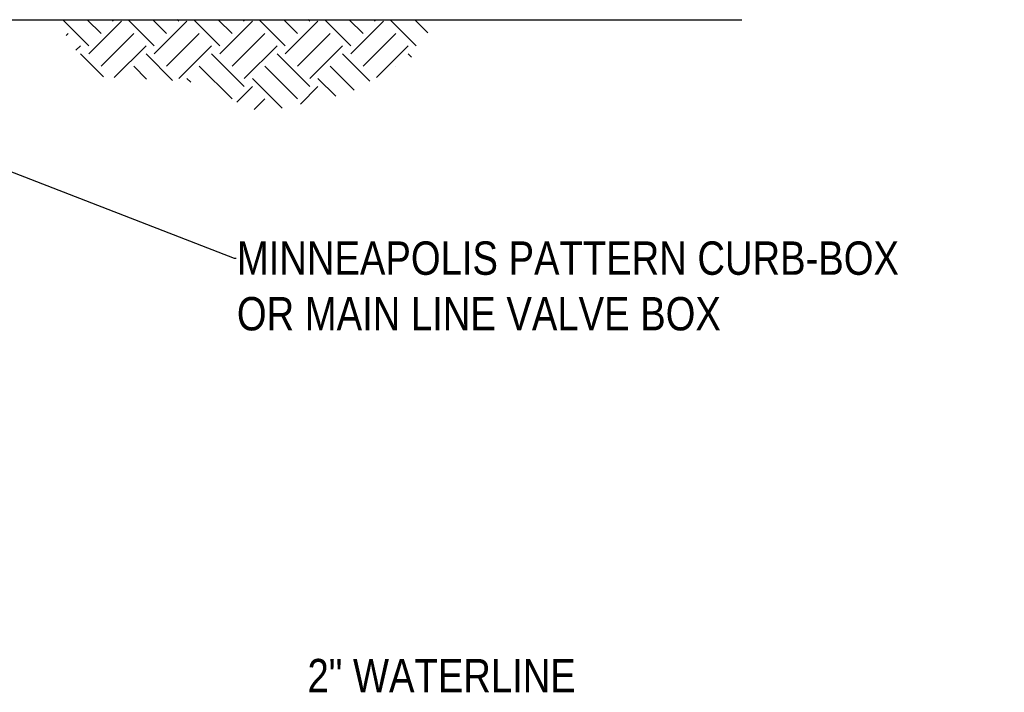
# Model space of a CAD drawing. Header units: inches. Extents: x -119 to 264, y -37 to 191.
# Tile 21 of 21: x 200 to 264, y 73 to 116. Entities that reach past the tile are written whole.
import ezdxf

# ---------------------------------------------------------------- set-up
doc = ezdxf.new("R2010")
doc.units = ezdxf.units.IN
doc.header["$MEASUREMENT"] = 0
doc.layers.add('DIMENSIONS', color=9, linetype='Continuous')
doc.layers.add('EARTH', color=42, linetype='Continuous')
doc.styles.add('style1', font='techl___.ttf', dxfattribs={"width": 0.8, "height": 2.75})
doc.styles.add('TECHNICAL', font='technic_.ttf')
doc.dimstyles.get("Standard").update_dxf_attribs({"dimscale": 8, "dimtxt": 2.75, "dimasz": 0.25, "dimexe": 0.18, "dimexo": 0.0625, "dimgap": 0.09, "dimtad": 0, "dimtih": 1, "dimtoh": 1, "dimdec": 0, "dimzin": 0, "dimdsep": 46, "dimtxsty": 'style1', "dimcen": 0.09, "dimadec": 0, "dimazin": 0, "dimtfac": 1, "dimtdec": 0, "dimtofl": 0, "dimtmove": 0, "dimatfit": 3, "dimfxl": 1, "dimtolj": 1, "dimtzin": 0, "dimarcsym": 0})

msp = doc.modelspace()

# ---------------------------------------------------------------- hatches: boundary and pattern name
at = {"layer": 'EARTH'}
h = msp.add_hatch(dxfattribs=at)
h.set_pattern_fill('EARTH', scale=12, angle=45, style=0)
h.set_pattern_definition([(45, (78.8038, -345.8494), (3e-16, 4.24264), [3, -3]), (45, (78.0083, -345.054), (3e-16, 4.24264), [3, -3]), (45, (77.2128, -344.2584), (3e-16, 4.24264), [3, -3]), (135, (77.2128, -343.728), (-4.24264, 7e-16), [3, -3]), (135, (78.0083, -342.9326), (-4.24264, 7e-16), [3, -3]), (135, (78.8038, -342.137), (-4.24264, 7e-16), [3, -3])])
h.paths.add_polyline_path([(225.424, 113.753), (227.007, 116.165), (202.323, 116.165), (204.807, 112.495), (210.945, 112.18), (215.666, 110.135), (221.332, 111.394)])
h.paths.add_polyline_path([(178.052, 114.068), (181.199, 116.165), (158.387, 116.165), (161.212, 110.922), (166.877, 112.495), (172.386, 111.708)])

# ---------------------------------------------------------------- linework, layer by layer
at = {"layer": 'EARTH', "color": 7}
msp.add_lwpolyline([(140.643, 116.165), (246.804, 116.165)], dxfattribs=at)

# ---------------------------------------------------------------- texts
at = {"layer": 'DIMENSIONS', "color": 7, "char_height": 2.16, "attachment_point": 1, "style": 'TECHNICAL'}
for s, insert in [('MINNEAPOLIS PATTERN CURB-BOX\\POR MAIN LINE VALVE BOX', (214.092, 101.799)), ('2" WATERLINE', (218.669, 74.752))]:
    msp.add_mtext(s, dxfattribs=dict(at, insert=insert))

# ---------------------------------------------------------------- leaders
at = {"layer": 'DIMENSIONS', "color": 7, "annotation_type": 0, "has_hookline": 1, "hookline_direction": 0, "text_width": 49.708}
msp.add_leader([(197.918, 106.906), (213.922, 100.719), (214.047, 100.719)], dimstyle='Standard', override={"dimscale": 0.5, "dimtxsty": 'TECHNICAL', "dimclrt": 7}, dxfattribs=at)

doc.saveas('drawing.dxf')
